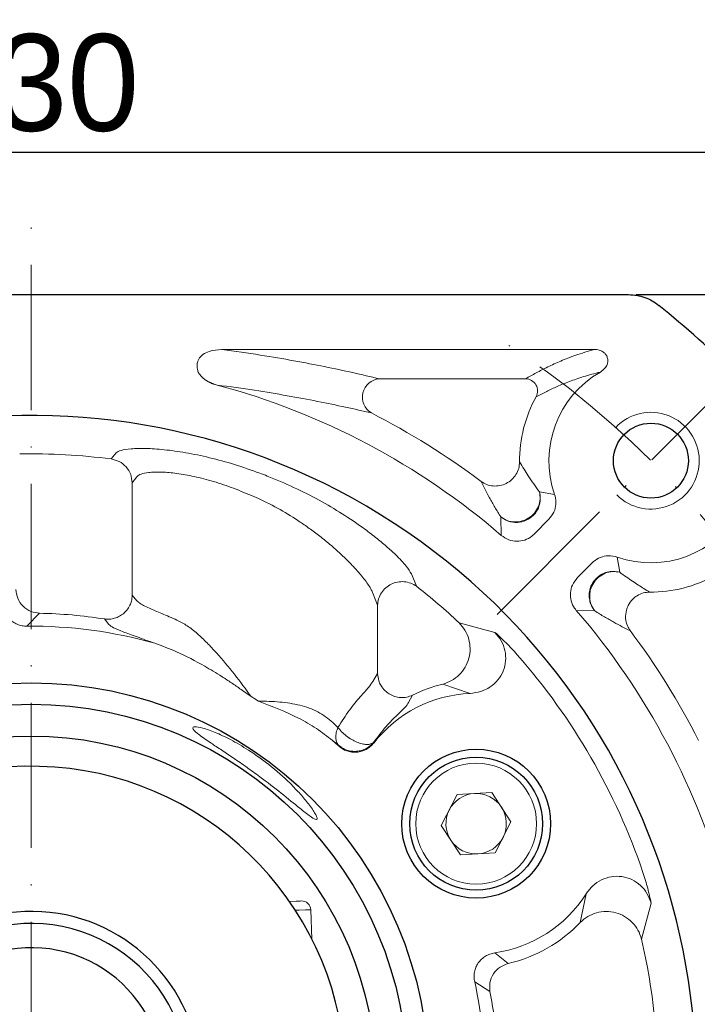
# Model space of a CAD drawing. Header units: millimetres. Extents: x 7078 to 7942, y -634 to -23.
# Tile 6 of 15: x 7218 to 7274, y -225 to -144. Entities that reach past the tile are written whole.
import ezdxf

# ---------------------------------------------------------------- set-up
doc = ezdxf.new("R2010")
doc.units = ezdxf.units.MM
doc.header["$PDSIZE"] = -5
doc.linetypes.add('ACAD_ISO10W100', pattern=[18, 12, -3, 0, -3])
doc.layers.get('0').update_dxf_attribs({"lineweight": 18})
doc.layers.get('Defpoints').update_dxf_attribs({"lineweight": 18})
for name, color, linetype, lineweight in [('中心线层', 7, 'ACAD_ISO10W100', 0), ('尺寸线层', 3, 'Continuous', 18), ('粗实线', 7, 'Continuous', 40)]:
    doc.layers.add(name, color=color, linetype=linetype, lineweight=lineweight)
doc.styles.add('工程字', font='txt')
doc.dimstyles.new('DIMSTYLE_17', dxfattribs={"dimtxt": 8, "dimasz": 12, "dimexe": 0.18, "dimexo": 0.0625, "dimgap": 0.09, "dimtad": 1, "dimtih": 1, "dimtoh": 1, "dimdec": 3, "dimdsep": 46, "dimtxsty": 'Standard', "dimblk": '_CAXARROW', "dimcen": 0.09, "dimdle": 24, "dimadec": 0, "dimazin": 0, "dimtfac": 0.7, "dimtdec": 3, "dimtofl": 0, "dimtmove": 0, "dimatfit": 3, "dimfxl": 1, "dimtolj": 1, "dimarcsym": 0})
doc.dimstyles.new('ISO-25', dxfattribs={"dimtxt": 8, "dimasz": 4, "dimexe": 1.25, "dimexo": 0.625, "dimgap": 1.7, "dimtad": 1, "dimtxsty": '工程字', "dimcen": 2, "dimdle": 8, "dimadec": 0, "dimazin": 0, "dimtfac": 1, "dimtmove": 0, "dimatfit": 3, "dimfxl": 1, "dimarcsym": 0})

# ---------------------------------------------------------------- blocks, each defined once
blk = doc.blocks.new('*D32')
at = {"layer": 'Defpoints', "color": 0}
for p in [(7284.183712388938, -154.5618092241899), (7154.183712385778, -181.9317808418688), (7284.183712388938, -181.9317808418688)]:
    blk.add_point(p, dxfattribs=at)
at = {"layer": '尺寸线层', "color": 0, "lineweight": -2}
for p, q in [((7154.183712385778, -181.3067808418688), (7154.183712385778, -153.3118092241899)), ((7284.183712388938, -181.3067808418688), (7284.183712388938, -153.3118092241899)), ((7158.183712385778, -154.5618092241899), (7280.183712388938, -154.5618092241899))]:
    blk.add_line(p, q, dxfattribs=at)
at = {"layer": '尺寸线层', "color": 0}
for points in [[(7158.183712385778, -153.8951425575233), (7158.183712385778, -155.2284758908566), (7154.183712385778, -154.5618092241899)], [(7280.183712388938, -155.2284758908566), (7280.183712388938, -153.8951425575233), (7284.183712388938, -154.5618092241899)]]:
    blk.add_solid(points, dxfattribs=at)
at = {"layer": '尺寸线层', "color": 0, "insert": (7219.183712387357, -148.8618092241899), "char_height": 8, "attachment_point": 5, "style": '工程字'}
blk.add_mtext('130', dxfattribs=at)
blk = doc.blocks.new('*D33')
at = {"layer": 'Defpoints', "color": 0}
for p in [(7268.593189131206, -166.3412575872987), (7323.368752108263, -166.3412575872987), (7268.593189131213, -296.3412575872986)]:
    blk.add_point(p, dxfattribs=at)
at = {"layer": '尺寸线层', "color": 0, "lineweight": -2}
for p, q in [((7269.218189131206, -166.3412575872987), (7324.618752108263, -166.3412575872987)), ((7323.368752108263, -292.3412575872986), (7323.368752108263, -170.3412575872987)), ((7269.218189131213, -296.3412575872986), (7324.618752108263, -296.3412575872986))]:
    blk.add_line(p, q, dxfattribs=at)
at = {"layer": '尺寸线层', "color": 0}
for points in [[(7324.03541877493, -170.3412575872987), (7322.702085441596, -170.3412575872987), (7323.368752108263, -166.3412575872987)], [(7322.702085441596, -292.3412575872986), (7324.03541877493, -292.3412575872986), (7323.368752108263, -296.3412575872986)]]:
    blk.add_solid(points, dxfattribs=at)
at = {"layer": '尺寸线层', "color": 0, "insert": (7317.668752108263, -231.3412575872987), "char_height": 8, "attachment_point": 5, "rotation": 90, "style": '工程字'}
blk.add_mtext('130', dxfattribs=at)
blk = doc.blocks.new('*D34')
at = {"layer": 'Defpoints', "color": 0}
for p in [(7252.377450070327, -166.8864224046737), (7185.989974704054, -295.796092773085)]:
    blk.add_point(p, dxfattribs=at)
at = {"layer": '尺寸线层', "color": 0, "lineweight": -2}
blk.add_line((7203.605248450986, -261.5911599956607), (7187.821353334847, -292.2399639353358), dxfattribs=at)
at = {"layer": '尺寸线层', "color": 0}
blk.add_solid([(7187.228665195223, -291.9347341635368), (7188.414041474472, -292.5451937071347), (7185.989974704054, -295.796092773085)], dxfattribs=at)
at = {"layer": '尺寸线层', "color": 0, "insert": (7192.766620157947, -270.1877212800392), "char_height": 8, "attachment_point": 5, "rotation": 62.751885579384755, "style": '工程字'}
blk.add_mtext('∅145', dxfattribs=at)
blk = doc.blocks.new('_CAXARROW')
blk.add_hatch(color=0).paths.add_polyline_path([(0, 0), (-1, 0.125), (-1, -0.125)], flags=0)
blk = doc.blocks.new('*D35')
at = {"layer": 'Defpoints', "color": 0}
for p in [(7166.975681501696, -167.4619063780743), (7271.391743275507, -295.2206087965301)]:
    blk.add_point(p, dxfattribs=at)
at = {"layer": '尺寸线层', "color": 0, "lineweight": -2}
for p, q in [((7219.093712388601, -231.3412575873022), (7219.273712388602, -231.3412575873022)), ((7219.183712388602, -231.4312575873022), (7219.183712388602, -231.2512575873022)), ((7283.089196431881, -309.5330757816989), (7275.188690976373, -299.8663797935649)), ((7303.172995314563, -309.5330757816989), (7283.089196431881, -309.5330757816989))]:
    blk.add_line(p, q, dxfattribs=at)
at = {"layer": '尺寸线层', "color": 0, "lineweight": -2, "xscale": 6, "yscale": 6, "zscale": 6, "rotation": 129.2588264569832}
blk.add_blockref('_CAXARROW', (7271.391743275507, -295.2206087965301), dxfattribs=at)
at = {"layer": '尺寸线层', "color": 0, "lineweight": 15, "insert": (7293.631095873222, -305.0330757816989), "char_height": 7, "attachment_point": 5, "style": '工程字'}
blk.add_mtext('\\A1;∅165', dxfattribs=at)
blk = doc.blocks.new('_FILLED')
at = {"linetype": 'ByBlock'}
blk.add_hatch(color=0, dxfattribs=at).paths.add_polyline_path([(0, 0), (-1, 0.1333333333), (-1, -0.1333333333)], flags=0)
blk = doc.blocks.new('*D37')
at = {"layer": 'Defpoints', "color": 0}
for p in [(7284.549144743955, -167.3480938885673), (7259.093300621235, -192.803938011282), (7305.882291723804, -208.4781415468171), (7149.303484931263, -231.3412575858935), (7292.480715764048, -231.3412575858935)]:
    blk.add_point(p, dxfattribs=at)
at = {"layer": '尺寸线层', "color": 0, "lineweight": -2}
blk.add_line((7293.105715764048, -231.3412575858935), (7310.142278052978, -231.3412575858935), dxfattribs=at)
blk.add_arc((7220.555981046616, -231.3412575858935), 88.33629700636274, 2.594660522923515, 42.40533947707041, dxfattribs=at)
at = {"layer": '尺寸线层', "color": 0}
for points in [[(7286.264796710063, -171.3091920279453), (7285.300883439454, -172.230413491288), (7283.019175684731, -168.8780629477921)], [(7308.13521927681, -227.3573767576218), (7309.468210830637, -227.3271890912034), (7308.892278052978, -231.3412575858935)]]:
    blk.add_solid(points, dxfattribs=at)
at = {"layer": '尺寸线层', "color": 0, "insert": (7307.434191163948, -195.3551246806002), "char_height": 8, "attachment_point": 5, "rotation": 292.49999999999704, "style": '工程字'}
blk.add_mtext('45%%d', dxfattribs=at)

msp = doc.modelspace()

# ---------------------------------------------------------------- linework, layer by layer
at = {"color": 7, "linetype": 'Continuous', "lineweight": 15}
for p, q in [((7234.942186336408, -170.8816717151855), (7265.775632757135, -170.8816717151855)), ((7260.087896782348, -173.3061912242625), (7247.997146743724, -173.3061912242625)), ((7226.198448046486, -179.4300432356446), (7225.791809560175, -179.9340303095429)), ((7227.531109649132, -181.902920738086), (7227.925008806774, -181.397264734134)), ((7227.531109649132, -181.902920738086), (7227.531109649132, -191.1942268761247)), ((7237.978566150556, -183.1926609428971), (7237.388858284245, -182.9666103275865)), ((7261.22549613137, -182.6603430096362), (7262.480356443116, -182.8584688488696)), ((7258.069359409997, -186.2528229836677), (7258.031424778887, -184.7284267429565)), ((7262.008172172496, -184.9241087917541), (7260.779414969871, -186.1528659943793)), ((7267.666951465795, -188.0479435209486), (7267.864626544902, -189.2994734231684)), ((7264.376193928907, -189.7457035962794), (7265.601650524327, -188.5202470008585)), ((7251.049148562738, -190.463831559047), (7250.626346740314, -189.4444729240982)), ((7227.531109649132, -191.1942268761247), (7227.925008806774, -191.6580553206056)), ((7247.442415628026, -191.0321767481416), (7247.836314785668, -192.0294369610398)), ((7247.836314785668, -197.6821626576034), (7247.836314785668, -192.0294369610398)), ((7218.823141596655, -193.7612201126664), (7219.867875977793, -192.6928068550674)), ((7264.276181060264, -192.4556921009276), (7265.796542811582, -192.4935447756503)), ((7225.598571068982, -193.6222369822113), (7225.227216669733, -193.1621040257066)), ((7257.546377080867, -194.2687685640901), (7254.573969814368, -193.4743876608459)), ((7247.442415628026, -198.3346696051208), (7247.836314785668, -197.6821626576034)), ((7253.228793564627, -198.5550428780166), (7255.505331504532, -199.3128563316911)), ((7250.714725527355, -199.4667108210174), (7250.405057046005, -200.0748421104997)), ((7244.555544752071, -202.1279986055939), (7244.132036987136, -201.7206902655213)), ((7244.594475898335, -203.5972530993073), (7244.106243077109, -203.2119612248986)), ((7244.597625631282, -203.6551143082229), (7244.106274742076, -203.2119239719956)), ((7247.501742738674, -203.3653761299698), (7247.510716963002, -203.4193928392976)), ((7244.594475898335, -203.5972530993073), (7244.597625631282, -203.6551143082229)), ((7254.41090081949, -207.6745609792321), (7257.293269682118, -207.5155506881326)), ((7257.293269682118, -207.5155506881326), (7258.872159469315, -209.9322433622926)), ((7253.107423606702, -210.2502713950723), (7254.41090081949, -207.6745609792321)), ((7258.872159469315, -209.9322433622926), (7257.568684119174, -212.5079537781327)), ((7254.686315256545, -212.6669640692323), (7253.107423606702, -210.2502713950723)), ((7257.568684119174, -212.5079537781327), (7254.686315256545, -212.6669640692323)), ((7265.081927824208, -215.9000094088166), (7264.599953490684, -218.2504589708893)), ((7242.401397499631, -219.6391577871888), (7242.308438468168, -217.2002400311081)), ((7269.672509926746, -219.6258286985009), (7270.470761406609, -216.6544626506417)), ((7257.528260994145, -220.7702825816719), (7258.640506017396, -221.6533179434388)), ((7255.867575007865, -223.1752331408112), (7257.129852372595, -223.9750008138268))]:
    msp.add_line(p, q, dxfattribs=at)
at = {"color": 7, "linetype": 'Continuous', "lineweight": 15, "flags": 128}
for points in [[(7240.54349837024, -216.516969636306), (7240.603874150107, -216.5146674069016), (7241.109841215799, -216.4953853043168), (7241.423939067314, -216.4834122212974), (7241.53041717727, -216.4793516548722), (7241.53041717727, -216.4793516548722)], [(7242.308438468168, -217.2002400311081), (7242.199255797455, -217.2044049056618), (7241.87647988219, -217.2167058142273), (7241.354216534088, -217.2366137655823), (7241.033286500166, -217.2488476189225)]]:
    msp.add_lwpolyline(points, dxfattribs=at)
at = {"color": 7, "linetype": 'Continuous', "lineweight": 15}
msp.add_circle((7255.989792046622, -210.0912575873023), 4.99999999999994, dxfattribs=at)
for centre, radius, start, end in [((7248.103434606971, -174.8260043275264), 1.523525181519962, 94.00045687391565, 238.9959549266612), ((7260.06983825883, -174.3129954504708), 1.006966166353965, 331.8990428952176, 88.97242560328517), ((7270.448954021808, -180.0760159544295), 8.440414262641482, 119.6851260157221, 199.2480391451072), ((7219.183712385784, -231.3412575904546), 59.54041426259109, 49.2245088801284, 75.03738405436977), ((7270.448954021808, -180.0760159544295), 10.86493285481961, 150.8715534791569, 180.5570517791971), ((7219.183712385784, -231.3412575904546), 61.96493285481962, 53.09186970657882, 62.99640392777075), ((7219.183712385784, -231.3412575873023), 51.83020459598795, 82.67513226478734, 91.06373362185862), ((7219.183712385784, -231.3412575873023), 53.671973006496, 68.67676057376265, 69.37684776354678), ((7270.448954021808, -180.0760159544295), 8.443411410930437, 250.7622826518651, 330.2462990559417), ((7270.448954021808, -180.0760159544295), 10.86493285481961, 269.4429482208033, 299.128446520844), ((7219.183712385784, -231.3412575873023), 51.83020459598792, 46.93626637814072, 52.06229397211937), ((7219.183712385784, -231.3412575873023), 38.65451282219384, 81.00509310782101, 88.9858429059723), ((7219.183712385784, -231.3412575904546), 59.54341141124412, 14.98402489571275, 40.77289729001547), ((7219.183712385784, -231.3412575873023), 37.58177344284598, 74.22867020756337, 90.54972149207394), ((7219.183712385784, -231.3412575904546), 61.96493285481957, 27.00359607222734, 36.90813029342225), ((7219.183712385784, -231.3412575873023), 53.45633123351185, 18.78553566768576, 41.21446433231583), ((7255.989792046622, -210.0912575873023), 11.86201784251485, 103.4595911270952, 116.4042963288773), ((7255.989792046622, -210.0912575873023), 10.78927846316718, 92.57356976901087, 141.802109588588), ((7255.989792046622, -210.0912575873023), 2.500000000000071, 93.15761964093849, 153.1576196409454), ((7255.989792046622, -210.0912575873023), 2.499999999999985, 33.15761964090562, 93.15761964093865), ((7255.989792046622, -210.0912575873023), 2.500000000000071, 153.1576196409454, 213.1576196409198), ((7255.989792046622, -210.0912575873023), 2.500000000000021, 333.1576196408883, 33.15761964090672), ((7255.989792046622, -210.0912575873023), 2.500000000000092, 213.1576196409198, 273.1576196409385), ((7255.989792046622, -210.0912575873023), 2.500000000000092, 273.1576196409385, 333.157619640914), ((7241.558982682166, -217.2288080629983), 0.7500000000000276, 2.182759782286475, 92.1827597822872), ((7255.989792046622, -210.0912575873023), 10.78927846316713, 278.1978904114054, 327.4264302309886), ((7255.989792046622, -210.0912575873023), 11.86201784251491, 282.9124804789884, 316.5404088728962), ((7219.183712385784, -231.3412575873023), 51.83020459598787, 358.9362663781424, 13.0637336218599), ((7219.183712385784, -231.3412575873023), 37.58177344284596, 359.4502785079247, 12.54972149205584), ((7219.183712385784, -231.3412575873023), 38.65451282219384, 1.014157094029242, 10.98584290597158)]:
    msp.add_arc(centre, radius, start, end, dxfattribs=at)
at = {"color": 0}
msp.add_arc((7270.448954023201, -180.0760159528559), 4, 224.9999999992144, 136.7632253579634, dxfattribs=at)
at = {"color": 7, "linetype": 'Continuous', "lineweight": 15}
for points, knots in [([(7234.942186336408, -170.8816717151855), (7234.591313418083, -170.905711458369), (7234.046338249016, -170.9430499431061), (7233.444237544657, -171.2381516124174), (7233.224242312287, -171.4514192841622), (7233.145716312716, -171.5275439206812)], [0, 0, 0, 0, 0.5375579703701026, 0.8349340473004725, 1, 1, 1, 1]), ([(7234.942186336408, -170.8816717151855), (7236.029641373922, -171.0329470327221), (7238.199251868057, -171.3347604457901), (7240.950738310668, -171.81242996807), (7243.479895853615, -172.2984845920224), (7245.831800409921, -172.7967783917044), (7247.269680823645, -173.1350497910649), (7247.997146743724, -173.3061912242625)], [0, 0, 0, 0, 0.1994365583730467, 0.3979011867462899, 0.5967865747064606, 0.7960024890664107, 1, 1, 1, 1]), ([(7265.775632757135, -170.8816717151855), (7265.235697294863, -171.0380721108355), (7264.150149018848, -171.3525174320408), (7262.972865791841, -171.8365294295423), (7261.901192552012, -172.3241389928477), (7260.942433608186, -172.8145907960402), (7260.37303366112, -173.1421568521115), (7260.087896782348, -173.3061912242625)], [0, 0, 0, 0, 0.1977208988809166, 0.3975208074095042, 0.5987606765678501, 0.7990724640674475, 1, 1, 1, 1]), ([(7266.268961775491, -172.7432477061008), (7266.405809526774, -172.6507702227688), (7266.63864576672, -172.4934266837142), (7266.834336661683, -172.1569295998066), (7266.902491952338, -171.8434027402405), (7266.861553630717, -171.5477959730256), (7266.72711665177, -171.292418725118), (7266.520712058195, -171.0885906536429), (7266.238795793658, -170.9385835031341), (7265.976958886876, -170.8823640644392), (7265.81611472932, -170.8818109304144), (7265.775632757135, -170.8816717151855)], [0, 0, 0, 0, 0.1793291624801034, 0.3051151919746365, 0.4108164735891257, 0.5169403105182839, 0.6133031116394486, 0.7116591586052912, 0.8231590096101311, 0.9554918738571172, 1, 1, 1, 1]), ([(7232.992751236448, -172.7513539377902), (7232.978695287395, -172.7132086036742), (7232.909366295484, -172.5250621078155), (7232.875172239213, -172.1752270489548), (7232.975247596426, -171.7914745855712), (7233.099003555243, -171.599867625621), (7233.145716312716, -171.5275439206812)], [0, 0, 0, 0, 0.0949859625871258, 0.4685049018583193, 0.7993825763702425, 1, 1, 1, 1]), ([(7232.992751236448, -172.7513539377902), (7233.003033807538, -172.7705365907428), (7233.026793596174, -172.8148616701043), (7233.068491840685, -172.8815878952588), (7233.11739517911, -172.9513841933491), (7233.161156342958, -173.007143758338), (7233.206852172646, -173.0611643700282), (7233.254431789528, -173.1134326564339), (7233.314208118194, -173.1734054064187), (7233.376391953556, -173.2307028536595), (7233.440752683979, -173.2853556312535), (7233.507085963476, -173.3374331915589), (7233.575203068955, -173.3869927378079), (7233.644941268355, -173.4340937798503), (7233.716158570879, -173.4787880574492), (7233.788724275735, -173.5211330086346), (7233.862523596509, -173.5611513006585), (7233.937455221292, -173.5989259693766), (7234.013420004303, -173.6344346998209), (7234.090329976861, -173.6677485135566), (7234.16811451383, -173.6988757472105), (7234.246696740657, -173.7278683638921), (7234.326025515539, -173.7546690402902), (7234.428877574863, -173.7866606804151), (7234.5061398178, -173.8064897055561), (7234.556379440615, -173.8193834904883)], [0, 0, 0, 0, 0.0330058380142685, 0.0762661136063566, 0.119524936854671, 0.1627794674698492, 0.1844020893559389, 0.2276550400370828, 0.2709057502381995, 0.3141560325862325, 0.3574060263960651, 0.4006545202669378, 0.4439015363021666, 0.4871488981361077, 0.5303953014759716, 0.5736420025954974, 0.6168877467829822, 0.6601330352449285, 0.7033785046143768, 0.7466238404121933, 0.789868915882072, 0.8331132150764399, 0.8763582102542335, 0.9196021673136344, 1, 1, 1, 1]), ([(7266.268980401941, -172.7433222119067), (7265.786505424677, -172.8712748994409), (7264.798944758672, -173.133176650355), (7263.69447142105, -173.5264702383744), (7262.695893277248, -173.9332685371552), (7261.787406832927, -174.3541828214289), (7261.243547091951, -174.63822417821), (7260.958102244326, -174.7873033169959)], [0, 0, 0, 0, 0.1937404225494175, 0.3965602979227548, 0.5999095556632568, 0.7900124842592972, 1, 1, 1, 1]), ([(7234.55637757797, -173.8195921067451), (7235.611131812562, -173.9638826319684), (7237.715401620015, -174.2517470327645), (7240.409918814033, -174.7039511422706), (7242.898246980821, -175.1693912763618), (7245.208570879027, -175.6482069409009), (7246.613244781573, -175.9701738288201), (7247.318668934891, -176.1318648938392)], [0, 0, 0, 0, 0.1976233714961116, 0.394265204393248, 0.5969659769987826, 0.7975971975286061, 1, 1, 1, 1]), ([(7238.088047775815, -181.1087335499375), (7237.39001321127, -180.8602579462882), (7235.996821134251, -180.3643308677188), (7233.917143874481, -179.8042633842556), (7231.938238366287, -179.3934756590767), (7230.135357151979, -179.1446084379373), (7228.59924361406, -179.0469528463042), (7227.395597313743, -179.0771066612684), (7226.527961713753, -179.2041779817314), (7226.308486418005, -179.3546173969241), (7226.198448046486, -179.4300432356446)], [0, 0, 0, 0, 0.1258824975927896, 0.2512461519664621, 0.3759857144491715, 0.5004534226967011, 0.6249707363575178, 0.7495412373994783, 0.8744274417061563, 1, 1, 1, 1]), ([(7225.791809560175, -179.9340303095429), (7226.017323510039, -179.9884627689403), (7226.483655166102, -180.1010215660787), (7227.058875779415, -180.5700117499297), (7227.452727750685, -181.1980244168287), (7227.505560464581, -181.6731543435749), (7227.531109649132, -181.902920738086)], [0, 0, 0, 0, 0.2417954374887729, 0.4999995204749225, 0.7582065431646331, 1, 1, 1, 1]), ([(7256.39574294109, -181.7941310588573), (7256.54804249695, -181.8873641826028), (7256.858641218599, -182.0775032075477), (7257.404658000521, -182.1889900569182), (7257.961702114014, -182.1567047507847), (7258.485476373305, -181.9754241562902), (7258.94550722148, -181.6604522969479), (7259.303040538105, -181.2315570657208), (7259.538378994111, -180.7224383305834), (7259.569349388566, -180.3595748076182), (7259.58453555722, -180.1816466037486)], [0, 0, 0, 0, 0.1225854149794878, 0.2499998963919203, 0.3749537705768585, 0.5000001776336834, 0.6225856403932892, 0.7500000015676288, 0.8774138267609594, 1, 1, 1, 1]), ([(7261.22549613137, -182.6603430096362), (7261.063787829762, -182.434956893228), (7260.724361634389, -181.9618707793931), (7260.314920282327, -181.3451023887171), (7259.928187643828, -180.7478377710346), (7259.703673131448, -180.3779342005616), (7259.58453555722, -180.1816466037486)], [0, 0, 0, 0, 0.2382299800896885, 0.5000454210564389, 0.7347014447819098, 1, 1, 1, 1]), ([(7227.925008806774, -181.397264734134), (7228.014738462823, -181.3186885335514), (7228.185635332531, -181.1690342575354), (7228.757654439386, -181.0570998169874), (7229.338841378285, -181.0165048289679), (7230.025742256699, -181.0145363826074), (7231.036398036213, -181.0845090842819), (7232.460459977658, -181.3188441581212), (7234.046354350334, -181.7167494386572), (7235.72275778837, -182.2534471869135), (7236.831789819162, -182.7281609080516), (7237.388858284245, -182.9666103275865)], [0, 0, 0, 0, 0.1313820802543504, 0.2502270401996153, 0.31554054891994, 0.3788347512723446, 0.4995048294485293, 0.6230694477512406, 0.7486548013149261, 0.8737489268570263, 1, 1, 1, 1]), ([(7250.626346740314, -189.4444729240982), (7250.511786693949, -189.2443651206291), (7250.275720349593, -188.8320161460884), (7249.474847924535, -187.9843622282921), (7248.58289783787, -187.1643502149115), (7247.685497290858, -186.4182758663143), (7246.489506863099, -185.5129117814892), (7244.94899988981, -184.4676061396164), (7243.013301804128, -183.3295210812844), (7240.92344997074, -182.2595128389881), (7239.437306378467, -181.6471140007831), (7238.700403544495, -181.343456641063)], [0, 0, 0, 0, 0.121187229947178, 0.2497225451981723, 0.3311044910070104, 0.4139834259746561, 0.4993540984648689, 0.6250545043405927, 0.7497770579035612, 0.8759272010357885, 1, 1, 1, 1]), ([(7256.39574294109, -181.7941310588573), (7256.502238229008, -182.0098753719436), (7256.71519816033, -182.441301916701), (7257.087491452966, -183.1450780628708), (7257.510237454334, -183.891021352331), (7257.862431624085, -184.4569009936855), (7258.031424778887, -184.7284267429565)], [0, 0, 0, 0, 0.2500011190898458, 0.4999302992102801, 0.760051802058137, 1, 1, 1, 1]), ([(7261.22549613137, -182.6603430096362), (7261.256408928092, -182.8559009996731), (7261.319827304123, -183.2570931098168), (7261.167233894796, -183.8733317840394), (7260.839641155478, -184.4173392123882), (7260.366031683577, -184.8335303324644), (7259.792472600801, -185.0953555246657), (7259.162043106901, -185.1716468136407), (7258.53731975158, -185.0586996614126), (7258.197209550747, -184.8366591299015), (7258.031424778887, -184.7284267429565)], [0, 0, 0, 0, 0.1218604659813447, 0.2499997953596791, 0.3781389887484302, 0.4999997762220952, 0.6218601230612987, 0.7500002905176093, 0.8781390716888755, 1, 1, 1, 1]), ([(7260.715824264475, -184.6067215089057), (7260.814002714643, -184.4937617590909), (7261.044589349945, -184.2284590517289), (7261.248145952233, -183.7330761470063), (7261.32683287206, -183.1789921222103), (7261.259275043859, -182.8332260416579), (7261.22549613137, -182.6603430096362)], [0, 0, 0, 0, 0.2128679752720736, 0.4999519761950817, 0.7499760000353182, 1, 1, 1, 1]), ([(7262.008172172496, -184.9241087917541), (7262.163635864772, -184.732395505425), (7262.460782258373, -184.3659632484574), (7262.621897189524, -183.6777916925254), (7262.581995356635, -183.1723306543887), (7262.497105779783, -182.9101909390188), (7262.480356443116, -182.8584688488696)], [0, 0, 0, 0, 0.3288644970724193, 0.6285769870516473, 0.9267155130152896, 1, 1, 1, 1]), ([(7237.978566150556, -183.1926609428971), (7238.582452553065, -183.4953983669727), (7239.788257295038, -184.0998865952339), (7241.205824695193, -184.9895248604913), (7242.319485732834, -185.7622915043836), (7243.227251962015, -186.4456149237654), (7243.877882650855, -186.9809207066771), (7244.243074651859, -187.3000088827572), (7244.465402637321, -187.496346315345), (7244.76350517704, -187.7663719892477), (7245.146359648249, -188.1313322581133), (7245.49779804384, -188.481334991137), (7245.827053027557, -188.8233852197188), (7246.139098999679, -189.1648707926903), (7246.472439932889, -189.5498762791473), (7246.801886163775, -189.9602064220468), (7247.106068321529, -190.3868096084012), (7247.331048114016, -190.7539690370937), (7247.40600703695, -190.9412242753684), (7247.442415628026, -191.0321767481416)], [0, 0, 0, 0, 0.1251537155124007, 0.2498995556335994, 0.3181876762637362, 0.3929346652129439, 0.481770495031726, 0.4981456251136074, 0.5004249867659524, 0.5479687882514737, 0.5895792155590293, 0.6252585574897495, 0.6694071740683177, 0.7110063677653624, 0.7500711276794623, 0.8151034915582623, 0.8754246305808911, 0.9394920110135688, 1, 1, 1, 1]), ([(7258.031424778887, -184.7284267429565), (7258.229760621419, -184.8596493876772), (7258.640689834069, -185.1315277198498), (7259.398927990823, -185.2256969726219), (7260.145534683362, -185.0633018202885), (7260.530176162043, -184.7553534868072), (7260.715824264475, -184.6067215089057)], [0, 0, 0, 0, 0.2413259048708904, 0.4999997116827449, 0.758673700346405, 1, 1, 1, 1]), ([(7258.069363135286, -186.2528192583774), (7258.269113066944, -186.3926202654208), (7258.653879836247, -186.6619108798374), (7259.350823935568, -186.7776503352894), (7260.015890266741, -186.6720401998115), (7260.493109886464, -186.4196523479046), (7260.716892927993, -186.2111256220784), (7260.779414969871, -186.1528659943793)], [0, 0, 0, 0, 0.2433586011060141, 0.4687676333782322, 0.6914608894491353, 0.9137982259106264, 1, 1, 1, 1]), ([(7267.666947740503, -188.0479435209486), (7267.420183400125, -187.9904014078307), (7266.954277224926, -187.8817583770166), (7266.259599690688, -188.0439758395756), (7265.830204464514, -188.3005762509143), (7265.636239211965, -188.4870026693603), (7265.601650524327, -188.5202470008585)], [0, 0, 0, 0, 0.3374871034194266, 0.637196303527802, 0.9353033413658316, 1, 1, 1, 1]), ([(7265.796542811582, -192.4935447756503), (7265.688280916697, -192.3278264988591), (7265.466179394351, -191.9878520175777), (7265.366878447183, -191.4352446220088), (7265.395490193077, -191.0101568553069), (7265.488679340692, -190.6039314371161), (7265.691349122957, -190.1588334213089), (7266.107655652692, -189.6853582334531), (7266.651630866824, -189.3577275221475), (7267.26787807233, -189.2051441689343), (7267.669069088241, -189.2685612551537), (7267.864626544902, -189.2994734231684)], [0, 0, 0, 0, 0.1218145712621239, 0.249905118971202, 0.3337930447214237, 0.3783739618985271, 0.5001889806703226, 0.622003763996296, 0.7500945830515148, 0.8781855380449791, 1, 1, 1, 1]), ([(7267.864626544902, -189.2994734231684), (7267.694874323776, -189.2660841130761), (7267.349299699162, -189.1981115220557), (7266.817688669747, -189.2726727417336), (7266.317762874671, -189.4682299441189), (7266.049850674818, -189.6968456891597), (7265.918248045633, -189.8091452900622)], [0, 0, 0, 0, 0.2456085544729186, 0.4999998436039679, 0.7543921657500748, 1, 1, 1, 1]), ([(7270.343322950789, -190.9404339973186), (7270.184630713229, -190.844373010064), (7269.881745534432, -190.6610278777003), (7269.413726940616, -190.3624076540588), (7268.928608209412, -190.0435804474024), (7268.417776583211, -189.6980800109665), (7268.044228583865, -189.4288968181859), (7267.864626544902, -189.2994734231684)], [0, 0, 0, 0, 0.2146879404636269, 0.4097604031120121, 0.6075176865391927, 0.8112943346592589, 1, 1, 1, 1]), ([(7247.836314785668, -192.0294369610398), (7247.853940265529, -191.8531262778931), (7247.889886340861, -191.4935515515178), (7248.132447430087, -190.9909485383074), (7248.496224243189, -190.5691840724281), (7248.958027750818, -190.2635855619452), (7249.483886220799, -190.0879068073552), (7250.042059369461, -190.0603944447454), (7250.590255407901, -190.1776731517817), (7250.898168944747, -190.3696830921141), (7251.049148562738, -190.463831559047)], [0, 0, 0, 0, 0.1225831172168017, 0.2500006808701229, 0.3774188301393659, 0.5000006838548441, 0.6225829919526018, 0.7500002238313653, 0.8774173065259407, 1, 1, 1, 1]), ([(7264.376193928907, -189.7457035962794), (7264.216932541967, -189.9423442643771), (7263.915451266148, -190.3145843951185), (7263.756205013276, -191.0123198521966), (7263.821501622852, -191.6822719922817), (7264.041141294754, -192.1652151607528), (7264.227943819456, -192.3960774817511), (7264.276181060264, -192.4556921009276)], [0, 0, 0, 0, 0.2523737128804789, 0.4777425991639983, 0.7003220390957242, 0.9226154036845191, 1, 1, 1, 1]), ([(7265.918248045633, -189.8091452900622), (7265.793850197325, -189.9580375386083), (7265.582160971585, -190.2114091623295), (7265.400900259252, -190.6719233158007), (7265.322182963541, -191.1309181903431), (7265.360506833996, -191.5966142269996), (7265.502590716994, -192.0706858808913), (7265.688775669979, -192.3385185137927), (7265.796542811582, -192.4935447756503)], [0, 0, 0, 0, 0.1971033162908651, 0.3354129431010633, 0.4999915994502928, 0.6685000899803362, 0.8081219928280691, 1, 1, 1, 1]), ([(7219.867876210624, -192.6928068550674), (7219.623779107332, -192.6603424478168), (7219.116575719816, -192.5928854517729), (7218.464301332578, -192.1370112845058), (7218.009584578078, -191.4839297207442), (7217.943032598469, -190.9766082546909), (7217.911003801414, -190.7324547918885)], [0, 0, 0, 0, 0.2406307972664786, 0.5000008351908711, 0.7593704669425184, 1, 1, 1, 1]), ([(7227.531109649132, -191.1942268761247), (7227.517392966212, -191.3628980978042), (7227.494194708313, -191.6481622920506), (7227.335626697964, -192.0687232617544), (7227.121841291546, -192.4138378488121), (7226.822284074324, -192.7218398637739), (7226.480911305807, -192.9566694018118), (7226.079849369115, -193.1195073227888), (7225.65249700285, -193.1990027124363), (7225.367873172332, -193.1743078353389), (7225.227216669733, -193.1621040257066)], [0, 0, 0, 0, 0.1478020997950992, 0.249969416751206, 0.3905859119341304, 0.4999632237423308, 0.6235192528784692, 0.7499816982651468, 0.8764449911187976, 1, 1, 1, 1]), ([(7270.343322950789, -190.9404339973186), (7270.165415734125, -190.9555891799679), (7269.802595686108, -190.9864963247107), (7269.325216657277, -191.2074990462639), (7268.890016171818, -191.5518505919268), (7268.589305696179, -191.9671373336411), (7268.37889729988, -192.5128439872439), (7268.323030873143, -193.1005316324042), (7268.457261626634, -193.6930218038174), (7268.650345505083, -194.0008845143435), (7268.73083849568, -194.1292266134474)], [0, 0, 0, 0, 0.12262297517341, 0.2500745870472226, 0.353761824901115, 0.5000800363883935, 0.5924171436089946, 0.7499910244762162, 0.8957760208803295, 1, 1, 1, 1]), ([(7218.823141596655, -193.7612201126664), (7218.685945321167, -193.7545543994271), (7218.411806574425, -193.7412353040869), (7218.017158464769, -193.6152883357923), (7217.65520546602, -193.4200844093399), (7217.341003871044, -193.1534829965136), (7217.092001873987, -192.8244445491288), (7216.917145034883, -192.4508963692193), (7216.812976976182, -192.0489825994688), (7216.815007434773, -191.7741179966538), (7216.816021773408, -191.6368062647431)], [0, 0, 0, 0, 0.1252758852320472, 0.2503200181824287, 0.3750592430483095, 0.4994639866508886, 0.6240878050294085, 0.74931219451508, 0.8747660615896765, 1, 1, 1, 1]), ([(7227.925008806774, -191.6580553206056), (7227.979572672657, -191.7150741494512), (7228.086753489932, -191.8270772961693), (7228.450957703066, -192.033117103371), (7229.035914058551, -192.3139062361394), (7229.924251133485, -192.6944271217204), (7230.804333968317, -193.0719832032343), (7231.235386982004, -193.2569052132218)], [0, 0, 0, 0, 0.1722722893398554, 0.3383976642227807, 0.4985022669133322, 0.7543729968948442, 1, 1, 1, 1]), ([(7265.796542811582, -192.4935447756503), (7266.0680578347, -192.6625304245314), (7266.633935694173, -193.0147217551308), (7267.379884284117, -193.4374811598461), (7268.083667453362, -193.8097696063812), (7268.515094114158, -194.0227307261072), (7268.73083849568, -194.1292266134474)], [0, 0, 0, 0, 0.2399394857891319, 0.5000697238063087, 0.7499988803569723, 1, 1, 1, 1]), ([(7229.398390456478, -195.1742823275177), (7228.887292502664, -194.9911863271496), (7227.856716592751, -194.6219922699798), (7226.726560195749, -194.2110951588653), (7225.899731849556, -193.8694383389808), (7225.698883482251, -193.7045762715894), (7225.598571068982, -193.6222369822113)], [0, 0, 0, 0, 0.2485382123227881, 0.501151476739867, 0.7508533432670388, 1, 1, 1, 1]), ([(7231.235386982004, -193.2569052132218), (7231.519279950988, -193.4020857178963), (7232.086412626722, -193.692112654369), (7232.922764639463, -194.363464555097), (7233.724668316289, -195.1295315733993), (7234.761436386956, -196.2381984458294), (7236.012883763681, -197.7159519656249), (7236.930051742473, -198.9763012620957), (7237.388858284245, -199.6067817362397)], [0, 0, 0, 0, 0.1246756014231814, 0.2490643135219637, 0.3746362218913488, 0.5003674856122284, 0.7500625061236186, 1, 1, 1, 1]), ([(7254.573969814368, -193.4743876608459), (7254.749738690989, -193.6738810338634), (7255.100980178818, -194.072531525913), (7255.404707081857, -194.8223753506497), (7255.523455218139, -195.6189508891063), (7255.425919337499, -196.4255929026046), (7255.109256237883, -197.1730017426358), (7254.611009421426, -197.802642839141), (7253.978059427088, -198.2993281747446), (7253.478424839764, -198.4698469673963), (7253.228793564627, -198.5550428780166)], [0, 0, 0, 0, 0.1249982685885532, 0.2497858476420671, 0.3748038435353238, 0.5006715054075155, 0.6264797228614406, 0.7513317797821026, 0.8757584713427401, 1, 1, 1, 1]), ([(7255.505331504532, -199.3128563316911), (7255.795838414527, -199.2784916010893), (7256.374251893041, -199.2100697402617), (7257.167556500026, -198.8199278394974), (7257.813882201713, -198.2334671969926), (7258.265492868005, -197.485728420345), (7258.464634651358, -196.6355413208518), (7258.407668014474, -195.7666953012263), (7258.10603945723, -194.9376652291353), (7257.733419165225, -194.4923202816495), (7257.546373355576, -194.2687685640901)], [0, 0, 0, 0, 0.1264642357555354, 0.251796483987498, 0.3766039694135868, 0.5008546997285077, 0.6246815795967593, 0.7491733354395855, 0.8740914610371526, 1, 1, 1, 1]), ([(7259.396162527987, -196.1199845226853), (7259.083245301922, -195.7803378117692), (7258.455896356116, -195.0994005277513), (7257.850037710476, -194.5460911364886), (7257.546377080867, -194.2687685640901)], [0, 0, 0, 0, 0.4987929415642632, 1, 1, 1, 1]), ([(7237.978566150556, -199.9524439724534), (7237.108896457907, -199.4022720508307), (7236.564405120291, -199.0045258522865), (7235.753631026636, -198.4495712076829), (7234.979566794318, -197.944784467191), (7234.243760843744, -197.4892329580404), (7233.005907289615, -196.7647766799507), (7231.411502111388, -195.9086192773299), (7230.001687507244, -195.3943512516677), (7229.398390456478, -195.1742823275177)], [0, 0, 0, 0, 0.1125478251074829, 0.2188916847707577, 0.3189796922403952, 0.4127587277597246, 0.5001761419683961, 0.7861121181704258, 1, 1, 1, 1]), ([(7250.714725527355, -199.4667108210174), (7250.561699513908, -199.5271469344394), (7250.250637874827, -199.6499976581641), (7249.739300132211, -199.67997483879), (7249.237822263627, -199.5887669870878), (7248.799770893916, -199.3861128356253), (7248.401235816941, -199.0770147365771), (7248.109315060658, -198.6996457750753), (7247.888741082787, -198.2141164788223), (7247.855857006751, -197.8804516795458), (7247.836314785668, -197.6821626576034)], [0, 0, 0, 0, 0.1230012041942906, 0.2500290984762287, 0.3770566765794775, 0.500058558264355, 0.6056081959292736, 0.7500396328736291, 0.8514545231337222, 1, 1, 1, 1]), ([(7244.555544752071, -202.1279986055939), (7244.872275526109, -201.6361666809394), (7245.50315425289, -200.6565135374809), (7246.421587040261, -199.5624013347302), (7247.153790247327, -198.7642133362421), (7247.346004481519, -198.4781524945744), (7247.442415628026, -198.3346696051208)], [0, 0, 0, 0, 0.2511760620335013, 0.5003038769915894, 0.7493615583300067, 1, 1, 1, 1]), ([(7237.978566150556, -199.9524439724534), (7238.567715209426, -199.9655978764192), (7239.743543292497, -199.9918505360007), (7241.423741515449, -200.2589875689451), (7242.952671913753, -200.7832168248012), (7243.738096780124, -201.4075484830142), (7244.132036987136, -201.7206902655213)], [0, 0, 0, 0, 0.250963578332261, 0.5008749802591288, 0.7496572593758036, 1, 1, 1, 1]), ([(7244.106243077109, -203.2119612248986), (7243.66978659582, -202.8708079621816), (7242.78796688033, -202.1815395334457), (7240.768168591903, -201.0323676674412), (7239.102626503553, -200.3875953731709), (7237.978566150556, -199.9524439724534)], [0, 0, 0, 0, 0.2416237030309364, 0.4881782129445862, 1, 1, 1, 1]), ([(7250.405057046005, -200.0748421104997), (7250.321826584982, -200.1932645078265), (7250.155819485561, -200.4294635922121), (7249.4892326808, -201.0717821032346), (7248.566105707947, -201.978746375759), (7247.856988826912, -202.9025689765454), (7247.501742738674, -203.3653761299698)], [0, 0, 0, 0, 0.2507180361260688, 0.5000690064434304, 0.7495497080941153, 1, 1, 1, 1]), ([(7233.817782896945, -203.2648528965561), (7233.487629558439, -203.0360326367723), (7232.826355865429, -202.5777219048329), (7232.448271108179, -202.1760488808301), (7232.633235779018, -202.0285057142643), (7233.317107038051, -202.1460356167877), (7234.366479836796, -202.5118710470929), (7235.694059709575, -203.1320170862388), (7237.247303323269, -204.0366458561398), (7238.972871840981, -205.2703949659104), (7240.402121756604, -206.5348889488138), (7241.455918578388, -207.6409633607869), (7242.193620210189, -208.5253364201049), (7242.702210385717, -209.2684048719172), (7242.891201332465, -209.7259219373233), (7242.727175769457, -209.7826898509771), (7242.228072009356, -209.4722180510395), (7241.309576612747, -208.7432370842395), (7239.888413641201, -207.5781106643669), (7238.350718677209, -206.3918752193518), (7237.002440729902, -205.4184390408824), (7235.934374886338, -204.6785026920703), (7234.932766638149, -204.0087419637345), (7234.239972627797, -203.5500158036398), (7233.898370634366, -203.3192843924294), (7233.817783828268, -203.2648528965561), (7233.817783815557, -203.2648528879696), (7233.817783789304, -203.2648528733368), (7233.8177837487, -203.2648528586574), (7233.817783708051, -203.2648528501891), (7233.8177836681, -203.2648528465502), (7233.81778362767, -203.2648528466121), (7233.817783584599, -203.2648528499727), (7233.81778353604, -203.2648528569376), (7233.81778347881, -203.2648528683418), (7233.817783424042, -203.2648528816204), (7233.817783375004, -203.2648528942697), (7233.817783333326, -203.2648529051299), (7233.817783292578, -203.2648529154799), (7233.817783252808, -203.2648529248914), (7233.817783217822, -203.2648529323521), (7233.817783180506, -203.2648529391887), (7233.817783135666, -203.2648529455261), (7233.817783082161, -203.2648529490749), (7233.817783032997, -203.2648529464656), (7233.817782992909, -203.2648529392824), (7233.817782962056, -203.2648529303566), (7233.817782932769, -203.2648529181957), (7233.817782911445, -203.2648529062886), (7233.817782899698, -203.2648528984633), (7233.817782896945, -203.2648528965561)], [0, 0, 0, 0, 0.024706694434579, 0.0494857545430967, 0.0725982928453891, 0.0942973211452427, 0.115565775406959, 0.1376114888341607, 0.1619329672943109, 0.1902496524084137, 0.2240563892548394, 0.2435008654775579, 0.2629169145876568, 0.2857746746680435, 0.3039835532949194, 0.3223004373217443, 0.3384311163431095, 0.3607131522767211, 0.3914126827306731, 0.4229168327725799, 0.4412905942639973, 0.4596520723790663, 0.4771390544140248, 0.4946072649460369, 0.5000004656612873, 0.5000004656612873, 0.5000004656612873, 0.5000004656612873, 0.5000004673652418, 0.5000004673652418, 0.500000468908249, 0.500000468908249, 0.5000004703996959, 0.5000004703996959, 0.500000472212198, 0.5000004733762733, 0.5000004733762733, 0.5000004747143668, 0.5000004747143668, 0.500000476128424, 0.500000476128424, 0.500000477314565, 0.500000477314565, 0.5000004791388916, 0.5000004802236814, 0.5000004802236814, 0.5000004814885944, 0.5000004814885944, 0.5000004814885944, 0.5000004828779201, 0.5000004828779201, 0.5000004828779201, 0.5000004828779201]), ([(7244.594475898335, -203.5972530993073), (7244.536599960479, -203.5123562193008), (7244.418938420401, -203.3397612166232), (7244.363464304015, -202.976463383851), (7244.398395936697, -202.5645170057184), (7244.503731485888, -202.2719223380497), (7244.555544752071, -202.1279986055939)], [0, 0, 0, 0, 0.2459423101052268, 0.4999996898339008, 0.7540559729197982, 1, 1, 1, 1]), ([(7244.555544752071, -202.1279986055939), (7244.651054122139, -202.247320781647), (7244.845357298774, -202.4900684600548), (7245.243047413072, -202.8387554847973), (7245.677596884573, -203.1310811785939), (7246.12923081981, -203.3574647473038), (7246.556206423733, -203.4995089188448), (7246.948157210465, -203.5498493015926), (7247.28056672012, -203.5168547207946), (7247.426944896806, -203.4166035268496), (7247.501742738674, -203.3653761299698)], [0, 0, 0, 0, 0.1228878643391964, 0.2500016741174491, 0.3838503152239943, 0.4999948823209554, 0.6281904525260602, 0.7499970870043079, 0.8722509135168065, 1, 1, 1, 1]), ([(7247.501742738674, -203.3653761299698), (7247.396299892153, -203.4797267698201), (7247.211866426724, -203.6797411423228), (7246.863318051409, -203.8992390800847), (7246.5016727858, -204.0459586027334), (7246.09896038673, -204.1188460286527), (7245.689770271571, -204.110696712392), (7245.288984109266, -204.0185104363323), (7244.911645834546, -203.8510233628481), (7244.699456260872, -203.6812487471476), (7244.594475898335, -203.5972530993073)], [0, 0, 0, 0, 0.1429166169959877, 0.2499800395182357, 0.3762958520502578, 0.4999869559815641, 0.623677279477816, 0.7499935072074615, 0.8763097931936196, 1, 1, 1, 1]), ([(7247.510716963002, -203.4193928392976), (7247.419527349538, -203.5225223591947), (7247.237553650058, -203.7283227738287), (7246.892248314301, -203.9576853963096), (7246.51277146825, -204.1175793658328), (7246.107248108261, -204.1948678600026), (7245.694608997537, -204.1837355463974), (7245.294441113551, -204.086934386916), (7244.916842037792, -203.9160743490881), (7244.704193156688, -203.7422334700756), (7244.597625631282, -203.6551143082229)], [0, 0, 0, 0, 0.1255206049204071, 0.2504830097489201, 0.3751966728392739, 0.5000431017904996, 0.6248781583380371, 0.7495634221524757, 0.8744954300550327, 1, 1, 1, 1]), ([(7265.081927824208, -215.9000094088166), (7265.256254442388, -215.6657982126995), (7265.603954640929, -215.1986562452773), (7266.339196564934, -214.7081990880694), (7267.1704875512, -214.4380517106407), (7268.045563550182, -214.4241651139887), (7268.881930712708, -214.6747776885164), (7269.604258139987, -215.1604152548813), (7270.170836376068, -215.8349330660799), (7270.370519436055, -216.3805702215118), (7270.470753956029, -216.6544626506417)], [0, 0, 0, 0, 0.1261780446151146, 0.2516662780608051, 0.3765342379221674, 0.5010393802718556, 0.6251822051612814, 0.7490604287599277, 0.8740363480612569, 1, 1, 1, 1]), ([(7270.470761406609, -216.6544626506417), (7270.382423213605, -216.252821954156), (7270.20617273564, -215.4514770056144), (7269.930139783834, -214.5677074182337), (7269.792456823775, -214.1268904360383)], [0, 0, 0, 0, 0.5012082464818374, 1, 1, 1, 1]), ([(7264.599953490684, -218.2504589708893), (7264.798817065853, -218.0772223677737), (7265.197532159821, -217.7298885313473), (7265.946326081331, -217.4316003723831), (7266.74101077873, -217.3145414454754), (7267.545430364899, -217.4127444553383), (7268.290067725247, -217.7328515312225), (7268.919045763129, -218.2339965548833), (7269.417359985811, -218.8711128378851), (7269.587478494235, -219.3743116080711), (7269.672509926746, -219.6258286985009)], [0, 0, 0, 0, 0.1242652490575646, 0.2491478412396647, 0.3743380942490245, 0.49975741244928, 0.6251185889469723, 0.7501910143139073, 0.8751363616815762, 1, 1, 1, 1]), ([(7255.867575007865, -223.1752331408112), (7255.845566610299, -223.0396501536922), (7255.801590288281, -222.7687335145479), (7255.842748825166, -222.3565269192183), (7255.958413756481, -221.9618947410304), (7256.153874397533, -221.5991362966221), (7256.423943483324, -221.287153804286), (7256.752987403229, -221.0384618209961), (7257.124459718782, -220.8530035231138), (7257.393739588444, -220.79784004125), (7257.528260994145, -220.7702825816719)], [0, 0, 0, 0, 0.1252749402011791, 0.2503195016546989, 0.3750575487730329, 0.4994608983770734, 0.6240862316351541, 0.7493126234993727, 0.8747666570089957, 1, 1, 1, 1]), ([(7257.129852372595, -223.9750082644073), (7257.110854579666, -223.7294939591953), (7257.071379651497, -223.2193473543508), (7257.381675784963, -222.4865423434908), (7257.925950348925, -221.905985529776), (7258.40834717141, -221.7354095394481), (7258.640506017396, -221.6533179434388)], [0, 0, 0, 0, 0.2406322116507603, 0.5000022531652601, 0.7593705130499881, 1, 1, 1, 1])]:
    msp.add_open_spline(points, degree=3, knots=knots, dxfattribs=at)
at = {"layer": '中心线层'}
msp.add_line((7219.183712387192, -302.5937537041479), (7219.183712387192, -159.4165228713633), dxfattribs=at)
at = {"layer": '中心线层', "color": 0}
msp.add_line((7257.721031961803, -192.803938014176), (7283.176876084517, -167.3480938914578), dxfattribs=at)
msp.add_arc((7219.183712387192, -231.3412575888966), 72.5, 30.73804975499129, 59.26195024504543, dxfattribs=at)
at = {"layer": '粗实线', "linetype": 'Continuous', "lineweight": 30}
msp.add_line((7169.774234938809, -166.3412506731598), (7268.593189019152, -166.3412506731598), dxfattribs=at)
for centre, radius in [((7270.448954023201, -180.0760159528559), 3.1), ((7219.183712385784, -231.3412575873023), 32.89217911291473), ((7219.183712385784, -231.3412575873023), 31.12830424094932), ((7219.183712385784, -231.3412575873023), 28.5), ((7255.989792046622, -210.0912575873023), 6.157840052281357), ((7255.989792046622, -210.0912575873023), 5.500000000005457)]:
    msp.add_circle(centre, radius, dxfattribs=at)
for centre, radius, start, end in [((7219.183712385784, -231.3412575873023), 82.50000000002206, 39.00655517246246, 50.99344482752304), ((7219.183712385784, -231.3412575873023), 55, 246.1041707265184, 230.5183506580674), ((7219.18371238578, -231.3412575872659), 25.99999999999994, 3.505087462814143, 173.4705151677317), ((7219.18371238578, -231.3412575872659), 13.99999999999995, 4.639045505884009, 179.726474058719), ((7219.183712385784, -231.3412575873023), 12.99999999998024, 18.195512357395, 131.5807879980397), ((7219.183712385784, -231.3412575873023), 10.99999999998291, 18.79771370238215, 130.978586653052)]:
    msp.add_arc(centre, radius, start, end, dxfattribs=at)
msp.add_open_spline([(7268.593189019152, -166.3412506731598), (7268.826141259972, -166.3538041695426), (7269.506335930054, -166.3904589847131), (7270.385158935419, -166.7054357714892), (7270.928639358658, -167.1007501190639), (7271.109980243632, -167.2326530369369)], degree=3, knots=[0, 0, 0, 0, 0.2576475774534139, 0.7523023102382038, 1, 1, 1, 1], dxfattribs=at)

# ---------------------------------------------------------------- dimensions: what is measured, and where the dimension line sits
at = {"layer": '尺寸线层'}
dim = msp.add_linear_dim(base=(7284.183712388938, -154.5618092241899), p1=(7154.183712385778, -181.9317808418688), p2=(7284.183712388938, -181.9317808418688), dimstyle='ISO-25', dxfattribs=at)
dim.commit()
dim.dimension.update_dxf_attribs({"geometry": '*D32', "text_midpoint": (7219.183712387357, -148.8618092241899)})
dim = msp.add_diameter_dim_2p(p1=(7252.377450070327, -166.8864224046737), p2=(7185.989974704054, -295.796092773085), dimstyle='ISO-25', override={"dimtxsty": '工程字'}, dxfattribs=at)
dim.commit()
dim.dimension.update_dxf_attribs({"geometry": '*D34', "text_midpoint": (7197.834103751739, -272.7974358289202), "dimtype": 163})
dim = msp.add_linear_dim(base=(7323.368752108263, -166.3412575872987), p1=(7268.593189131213, -296.3412575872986), p2=(7268.593189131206, -166.3412575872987), angle=90, dimstyle='ISO-25', dxfattribs=at)
dim.commit()
dim.dimension.update_dxf_attribs({"geometry": '*D33', "text_midpoint": (7317.668752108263, -231.3412575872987)})
dim = msp.add_angular_dim_2l(base=(7305.882291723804, -208.4781415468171), line1=((7259.093300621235, -192.803938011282), (7284.549144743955, -167.3480938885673)), line2=((7149.303484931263, -231.3412575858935), (7292.480715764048, -231.3412575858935)), dimstyle='ISO-25', dxfattribs=at)
dim.commit()
dim.dimension.update_dxf_attribs({"geometry": '*D37', "text_midpoint": (7307.434191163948, -195.3551246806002)})
at = {"layer": '尺寸线层', "lineweight": 15}
dim = msp.add_diameter_dim_2p(p1=(7166.975681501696, -167.4619063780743), p2=(7271.391743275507, -295.2206087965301), dimstyle='DIMSTYLE_17', override={"dimtxt": 7, "dimasz": 6, "dimgap": 1, "dimtxsty": '工程字', "dimtol": 0, "dimldrblk": '_FILLED'}, dxfattribs=at)
dim.commit()
dim.dimension.update_dxf_attribs({"geometry": '*D35', "text_midpoint": (7293.631095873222, -309.5330757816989), "dimtype": 163})

doc.saveas('drawing.dxf')
